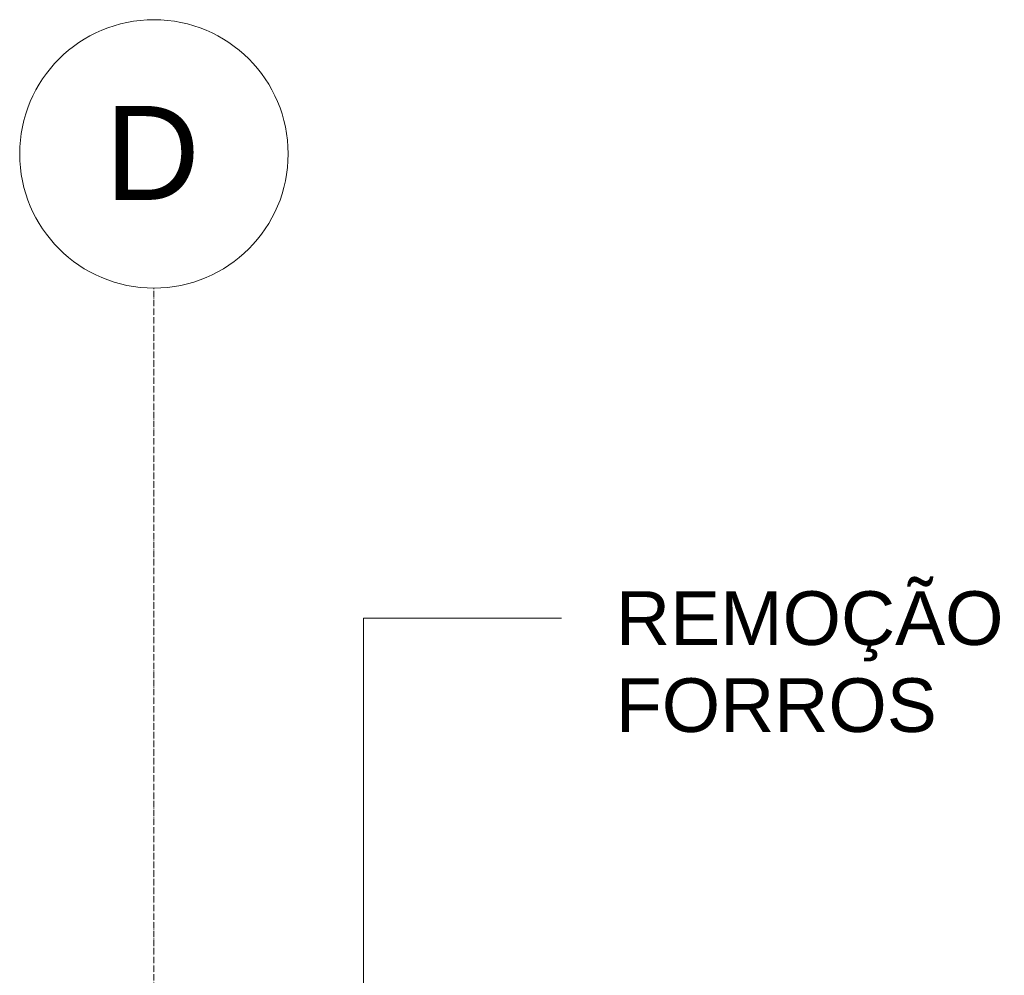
# Model space of a CAD drawing. Header units: millimetres. Extents: x -21497 to 33161, y -1951 to 8822.
# Tile 3 of 33: x -18423 to -16590, y 7042 to 8822. Entities that reach past the tile are written whole.
import ezdxf

# ---------------------------------------------------------------- set-up
doc = ezdxf.new("R2010")
doc.units = ezdxf.units.MM
doc.linetypes.add('_Traço - ponto', pattern=[16, 12, -2, 0, -2])
for name, color, linetype, lineweight in [('G-ANNO-TEXT', 231, 'Continuous', 9), ('S-GRID', 1, 'Continuous', 9), ('S-GRID-IDEN', 1, 'Continuous', 9)]:
    doc.layers.add(name, color=color, linetype=linetype, lineweight=lineweight)
doc.styles.add('Arial_2', font='arial.ttf', dxfattribs={"height": 175})
doc.styles.add('Arial_3', font='arial.ttf', dxfattribs={"height": 100})

# ---------------------------------------------------------------- blocks, each defined once
blk = doc.blocks.new('Grid - Head Grid-11506-CORTE E - MANTER _ DEMOLIR')
at = {"layer": 'S-GRID-IDEN'}
blk.add_circle((-673.5, 8571.9), 250, dxfattribs=at)

msp = doc.modelspace()

# ---------------------------------------------------------------- linework, layer by layer
at = {"layer": 'G-ANNO-TEXT', "color": 250}
for p, q in [((-17782.959, 7707.335), (-17414.575, 7707.335)), ((-17782.959, 4637.461), (-17782.959, 7707.335))]:
    msp.add_line(p, q, dxfattribs=at)
at = {"layer": 'S-GRID', "linetype": '_Traço - ponto'}
msp.add_line((-18173.492, -1951.33), (-18173.492, 8321.869), dxfattribs=at)

# ---------------------------------------------------------------- block references
at = {"layer": 'S-GRID-IDEN'}
msp.add_blockref('Grid - Head Grid-11506-CORTE E - MANTER _ DEMOLIR', (-17500, 0), dxfattribs=at)

# ---------------------------------------------------------------- texts
at = {"layer": 'G-ANNO-TEXT', "color": 7, "char_height": 100, "attachment_point": 1, "style": 'Arial_3'}
for s, insert, width in [('REMOÇÃO DOS ', (-17312.975, 7757.335), 1354.85188), ('FORROS', (-17312.975, 7595.278), 733.54406)]:
    msp.add_mtext(s, dxfattribs=dict(at, insert=insert, width=width))
at = {"layer": 'S-GRID-IDEN', "insert": (-18264.553, 8661.24), "char_height": 175, "width": 216.45562, "attachment_point": 1, "style": 'Arial_2'}
msp.add_mtext('D', dxfattribs=at)

doc.saveas('drawing.dxf')
